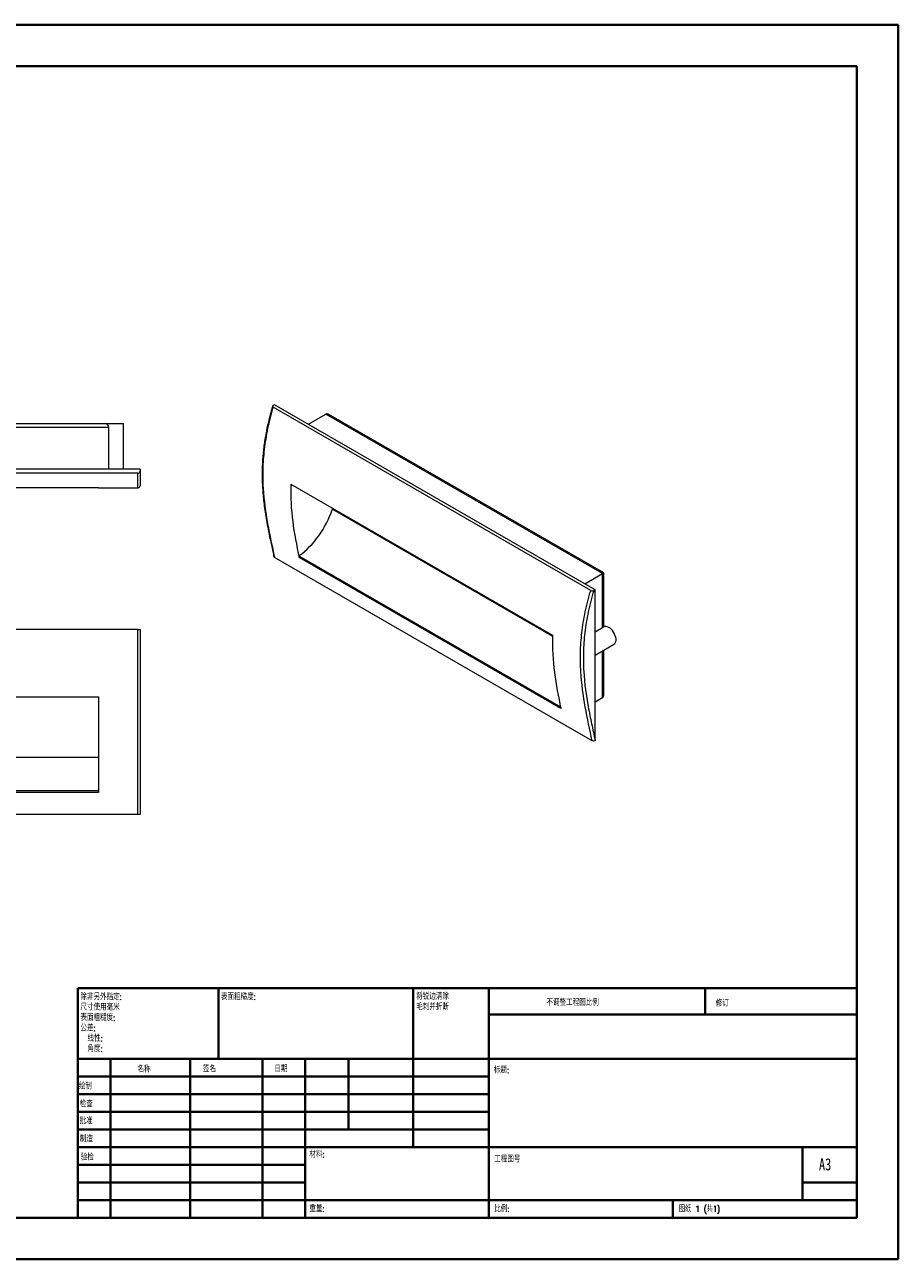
# Model space of a CAD drawing. Header units: millimetres. Extents: x 0 to 420, y 0 to 297.
# Tile 2 of 2: x 210 to 420, y 0 to 297. Entities that reach past the tile are written whole.
import ezdxf

# ---------------------------------------------------------------- set-up
doc = ezdxf.new("R2010")
doc.units = ezdxf.units.MM
doc.styles.add('SLDTEXTSTYLE0', font='TXT', dxfattribs={"width": 0.75, "bigfont": 'bigfont'})
doc.styles.add('SLDTEXTSTYLE1', font='TXT', dxfattribs={"width": 0.75})
doc.styles.add('SLDTEXTSTYLE2', font='TXT', dxfattribs={"width": 0.694444, "bigfont": 'bigfont'})

# ---------------------------------------------------------------- blocks, each defined once
blk = doc.blocks.new('SW_NOTE_0')
at = {"color": 0, "linetype": 'Continuous', "lineweight": 0, "char_height": 1.5, "attachment_point": 1, "style": 'SLDTEXTSTYLE0'}
for s, insert in [('\\M+18FAB锐边\\M+190B4\\M+18F9C', (0, 1.93)), ('\\M+196D1\\M+18E68\\M+19BF3\\M+190DC\\M+19266', (0, -0.57))]:
    blk.add_mtext(s, dxfattribs=dict(at, insert=insert))
blk = doc.blocks.new('SW_NOTE_1')
at = {"color": 0, "linetype": 'Continuous', "lineweight": 0, "char_height": 1.5, "attachment_point": 1, "style": 'SLDTEXTSTYLE0'}
for s, insert in [('\\M+18F9C\\M+194F1另\\M+18A4F\\M+18E77\\M+192E8:', (0, 1.93)), ('\\M+18EDA\\M+190A1\\M+18E67\\M+19770\\M+19F7C\\M+195C4', (0, -0.57)), ('\\M+1955C\\M+196CA\\M+19165糙\\M+19378:', (0, -3.07)), ('\\M+18CF6\\M+18DB7:', (0, -5.57)), ('线\\M+190AB:', (1.69, -8.07)), ('\\M+18A70\\M+19378:', (1.69, -10.57))]:
    blk.add_mtext(s, dxfattribs=dict(at, insert=insert))

msp = doc.modelspace()

# ---------------------------------------------------------------- linework, layer by layer
at = {"color": 7, "linetype": 'Continuous', "lineweight": 40}
for p, q in [((0.08, 297.21), (420.08, 297.21)), ((420.08, 0.21), (420.08, 297.21)), ((25.08, 287.21), (410.08, 287.21)), ((410.08, 287.21), (410.08, 10.21)), ((222.88, 65.46), (410.08, 65.46)), ((222.88, 65.46), (222.88, 10.21)), ((256.68, 48.46), (256.68, 65.46)), ((303.48, 65.46), (303.48, 27.21)), ((321.68, 65.46), (321.68, 10.21)), ((373.68, 59.09), (373.68, 65.46)), ((410.08, 59.09), (321.68, 59.09)), ((410.08, 48.46), (222.88, 48.46)), ((230.68, 48.46), (230.68, 10.21)), ((249.87, 48.46), (249.87, 10.21)), ((267.28, 48.46), (267.28, 10.21)), ((277.48, 10.21), (277.48, 48.46)), ((287.88, 31.46), (287.88, 48.46)), ((321.68, 44.21), (222.88, 44.21)), ((321.68, 39.96), (222.88, 39.96)), ((321.68, 35.71), (222.88, 35.71)), ((321.68, 31.46), (222.88, 31.46)), ((277.48, 27.21), (222.88, 27.21)), ((277.48, 27.21), (410.08, 27.21)), ((397.08, 14.46), (397.08, 27.21)), ((277.48, 22.96), (222.88, 22.96)), ((277.48, 18.71), (222.88, 18.71)), ((410.08, 18.71), (397.08, 18.71)), ((222.88, 14.46), (410.08, 14.46)), ((365.88, 10.21), (365.88, 14.46)), ((25.08, 10.21), (410.08, 10.21)), ((0.08, 0.21), (420.08, 0.21))]:
    msp.add_line(p, q, dxfattribs=at)
at = {"color": 7, "linetype": 'Continuous', "lineweight": 15}
for p, q in [((346.14, 161.09), (269.77, 205.18)), ((270.13, 205.79), (269.8, 205.6)), ((347.2, 161.3), (270.13, 205.79)), ((278.26, 201.1), (282.5, 203.55)), ((348.97, 165.17), (282.5, 203.55)), ((349.26, 165.34), (283.21, 203.48)), ((230.31, 200.31), (136.31, 200.31)), ((137.31, 201.31), (229.31, 201.31)), ((229.31, 201.31), (233.81, 201.31)), ((230.31, 190.31), (230.31, 200.31)), ((233.81, 190.31), (233.81, 201.31)), ((237.81, 190.31), (128.81, 190.31)), ((237.81, 190.31), (237.81, 189.86)), ((237.31, 189.31), (129.31, 189.31)), ((138.81, 185.85), (227.81, 185.85)), ((227.81, 185.81), (237.31, 185.81)), ((274.04, 186.71), (336.97, 150.38)), ((284.05, 180.64), (284.05, 180.93)), ((284.05, 180.64), (336.97, 150.09)), ((275.98, 169.42), (338.88, 133.12)), ((346.49, 124.96), (270.13, 169.05)), ((338.96, 132.69), (276.03, 169.02)), ((344.73, 162.72), (348.97, 165.17)), ((348.97, 152.14), (348.97, 165.17)), ((349.26, 152.42), (349.26, 165.34)), ((347.2, 161.3), (346.87, 161.11)), ((347.2, 125), (347.2, 161.3)), ((237.31, 151.69), (129.31, 151.69)), ((348.97, 152.14), (347.2, 151.12)), ((347.2, 145.55), (351.63, 148.11)), ((349.26, 136.02), (349.26, 146.74)), ((138.81, 135.55), (227.81, 135.55)), ((347.2, 134.35), (348.97, 135.37)), ((138.81, 121.03), (227.81, 121.03)), ((138.81, 113), (227.81, 113)), ((227.81, 112.48), (138.81, 112.48)), ((237.31, 107.19), (129.31, 107.19))]:
    msp.add_line(p, q, dxfattribs=at)
at = {"color": 8, "linetype": 'Continuous', "lineweight": 15}
msp.add_line((348.97, 135.37), (348.97, 146.57), dxfattribs=at)
at = {"color": 7, "linetype": 'Continuous', "lineweight": 15, "flags": 128}
for points in [[(348.97, 165.17), (349.09, 165.25), (349.18, 165.3), (349.24, 165.33), (349.26, 165.34)], [(349.26, 152.5), (349.45, 152.54), (349.74, 152.54), (350.05, 152.47), (350.38, 152.32), (350.7, 152.09), (351.02, 151.81), (351.31, 151.47), (351.57, 151.1), (351.79, 150.69), (351.96, 150.27), (352.08, 149.85), (352.14, 149.44), (352.14, 149.07), (352.08, 148.73), (351.96, 148.45), (351.79, 148.23), (351.63, 148.11)]]:
    msp.add_lwpolyline(points, dxfattribs=at)
at = {"color": 7, "linetype": 'Continuous', "lineweight": 15}
for centre, radius, start, end in [((229.31, 200.31), 1, 0, 90), ((237.31, 186.31), 0.5, 270.3841, 0.0947), ((278.31, 169.49), 2.33, 181.5574, 191.4767), ((341.24, 133.16), 2.33, 181.5574, 191.4767)]:
    msp.add_arc(centre, radius, start, end, dxfattribs=at)
for centre, start_param, end_param in [((283.21, 202.32), 5.497828, 6.283145), ((348.26, 136.59), 3.141552, 3.92695)]:
    msp.add_ellipse(centre, major_axis=(-0.71, 1.22), ratio=0.577335, start_param=start_param, end_param=end_param, dxfattribs=at)
for points, knots in [([(269.65, 205.43), (269.54, 205.06), (269.27, 204.09), (268.87, 202.58), (268.48, 200.94), (268.15, 199.38), (267.87, 197.86), (267.63, 196.29), (267.44, 194.71), (267.29, 193.1), (267.2, 191.48), (267.15, 189.86), (267.15, 188.23), (267.2, 186.6), (267.31, 184.92), (267.46, 183.18), (267.68, 181.35), (267.95, 179.44), (268.29, 177.4), (268.72, 175.17), (269.25, 172.6), (269.69, 170.59), (269.94, 169.39), (269.98, 169.21)], [0, 0, 0, 0, 0.026606, 0.070676, 0.11028, 0.146763, 0.185701, 0.223864, 0.264477, 0.305826, 0.347973, 0.390952, 0.434784, 0.479457, 0.525435, 0.57545, 0.628118, 0.684234, 0.744882, 0.811829, 0.888419, 0.982833, 1, 1, 1, 1]), ([(269.77, 205.18), (269.71, 204.96), (269.65, 204.75), (269.52, 204.32), (269.34, 203.67), (269.17, 203.03), (268.85, 201.75), (268.65, 200.9), (268.3, 199.21), (268.14, 198.37), (267.87, 196.7), (267.75, 195.87), (267.46, 193.42), (267.35, 191.82), (267.27, 188.71), (267.3, 187.18), (267.58, 182.72), (267.98, 179.9), (268.97, 174.41), (269.56, 171.73), (270.13, 169.05)], [0, 0, 0, 0, 0.015625, 0.015625, 0.03125, 0.0625, 0.0625, 0.125, 0.125, 0.1875, 0.1875, 0.25, 0.25, 0.375, 0.375, 0.5, 0.5, 0.75, 0.75, 1, 1, 1, 1]), ([(269.8, 205.6), (269.7, 205.55), (269.64, 205.47), (269.63, 205.31), (269.67, 205.23), (269.77, 205.18)], [0, 0, 0, 0, 0.5, 0.5, 1, 1, 1, 1]), ([(237.31, 189.31), (237.45, 189.31), (237.58, 189.38), (237.76, 189.58), (237.81, 189.72), (237.81, 189.86)], [0, 0, 0, 0, 0.5, 0.5, 1, 1, 1, 1]), ([(237.81, 189.86), (237.81, 189.52), (237.81, 188.84), (237.81, 188.09), (237.81, 187.51), (237.81, 187.09), (237.81, 186.75), (237.81, 186.51), (237.81, 186.37), (237.81, 186.3), (237.81, 186.32), (237.81, 186.32)], [0, 0, 0, 0, 0.147687, 0.295835, 0.407091, 0.518582, 0.630781, 0.743211, 0.858099, 0.973199, 1, 1, 1, 1]), ([(270.13, 169.05), (270.09, 169.07), (270.02, 169.12), (270, 169.18), (269.99, 169.21)], [0, 0, 0, 0, 0.511908, 1, 1, 1, 1]), ([(346.49, 124.96), (345.92, 127.65), (345.34, 130.33), (344.35, 135.83), (343.94, 138.65), (343.67, 143.12), (343.64, 144.64), (343.72, 147.75), (343.83, 149.33), (344.21, 152.58), (344.48, 154.24), (345.02, 156.79), (345.21, 157.65), (345.65, 159.37), (345.88, 160.23), (346.14, 161.09)], [0, 0, 0, 0, 0.25, 0.25, 0.5, 0.5, 0.625, 0.625, 0.75, 0.75, 0.875, 0.875, 0.9375, 0.9375, 1, 1, 1, 1]), ([(346.87, 161.11), (346.75, 160.68), (346.62, 160.24), (346.38, 159.38), (346.27, 158.95), (345.94, 157.67), (345.74, 156.81), (345.2, 154.26), (344.93, 152.6), (344.54, 149.35), (344.43, 147.77), (344.35, 144.66), (344.38, 143.14), (344.65, 138.67), (345.05, 135.86), (345.8, 131.74), (346.07, 130.39), (346.63, 127.69), (346.92, 126.35), (347.2, 125)], [0, 0, 0, 0, 0.03125, 0.03125, 0.0625, 0.0625, 0.125, 0.125, 0.25, 0.25, 0.375, 0.375, 0.5, 0.5, 0.75, 0.75, 0.875, 0.875, 1, 1, 1, 1]), ([(346.14, 161.09), (346.24, 161.04), (346.38, 161.01), (346.65, 161.02), (346.78, 161.05), (346.87, 161.11)], [0, 0, 0, 0, 0.5, 0.5, 1, 1, 1, 1]), ([(237.31, 107.19), (237.31, 110.88), (237.31, 114.58), (237.31, 122.01), (237.31, 125.75), (237.31, 131.42), (237.31, 133.3), (237.31, 137.05), (237.31, 138.92), (237.31, 142.62), (237.31, 144.47), (237.31, 147.21), (237.31, 148.12), (237.31, 149.92), (237.31, 150.81), (237.31, 151.69)], [0, 0, 0, 0, 0.25, 0.25, 0.5, 0.5, 0.625, 0.625, 0.75, 0.75, 0.875, 0.875, 0.9375, 0.9375, 1, 1, 1, 1]), ([(237.31, 151.69), (237.45, 151.69), (237.58, 151.69), (237.76, 151.69), (237.81, 151.69), (237.81, 151.69)], [0, 0, 0, 0, 0.5, 0.5, 1, 1, 1, 1]), ([(237.81, 151.69), (237.81, 151.25), (237.81, 150.81), (237.81, 149.92), (237.81, 149.47), (237.81, 148.13), (237.81, 147.22), (237.81, 144.48), (237.81, 142.64), (237.81, 138.94), (237.81, 137.08), (237.81, 133.33), (237.81, 131.45), (237.81, 125.78), (237.81, 122.05), (237.81, 116.48), (237.81, 114.63), (237.81, 110.93), (237.81, 109.09), (237.81, 107.24)], [0, 0, 0, 0, 0.03125, 0.03125, 0.0625, 0.0625, 0.125, 0.125, 0.25, 0.25, 0.375, 0.375, 0.5, 0.5, 0.75, 0.75, 0.875, 0.875, 1, 1, 1, 1]), ([(349.25, 152.42), (349.25, 152.4), (349.25, 152.37), (349.15, 152.26), (349.02, 152.18), (348.97, 152.14)], [0, 0, 0, 0, 0.280351, 0.685963, 1, 1, 1, 1]), ([(347.2, 124.96), (347.1, 124.91), (346.98, 124.88), (346.72, 124.88), (346.59, 124.91), (346.49, 124.96)], [0, 0, 0, 0, 0.5, 0.5, 1, 1, 1, 1]), ([(237.81, 107.19), (237.8, 107.19), (237.75, 107.19), (237.57, 107.19), (237.44, 107.19), (237.31, 107.19)], [0, 0, 0, 0, 0.5, 0.5, 1, 1, 1, 1])]:
    msp.add_open_spline(points, degree=3, knots=knots, dxfattribs=at)
at = {"color": 8, "linetype": 'Continuous', "lineweight": 15}
msp.add_open_spline([(237.31, 185.83), (237.31, 185.85), (237.31, 185.88), (237.31, 186.19), (237.31, 186.73), (237.31, 187.47), (237.31, 188.34), (237.31, 188.99), (237.31, 189.31)], degree=3, knots=[0, 0, 0, 0, 0.160898, 0.345014, 0.528763, 0.711894, 0.855944, 1, 1, 1, 1], dxfattribs=at)
at = {"color": 7, "linetype": 'Continuous', "lineweight": 15}
for points in [[(274.04, 186.71), (273.84, 180.43), (274.81, 174.88), (276.03, 169.02)], [(275.98, 169.42), (279.67, 172.15), (282.36, 175.89), (284.05, 180.64)], [(336.97, 150.38), (336.77, 144.1), (337.75, 138.55), (338.96, 132.69)], [(227.81, 135.55), (227.81, 128), (227.81, 120.51), (227.81, 112.48)], [(347.2, 125), (347.2, 124.99), (347.2, 124.98), (347.2, 124.96)], [(237.81, 107.24), (237.81, 107.22), (237.81, 107.2), (237.81, 107.19)]]:
    msp.add_open_spline(points, degree=3, dxfattribs=at)

# ---------------------------------------------------------------- block references
at = {"color": 7, "linetype": 'Continuous', "lineweight": 0}
for name, p in [('SW_NOTE_1', (223.47, 62.2)), ('SW_NOTE_0', (304.19, 62.28))]:
    msp.add_blockref(name, p, dxfattribs=at)

# ---------------------------------------------------------------- texts
at = {"color": 7, "linetype": 'Continuous', "lineweight": 0, "attachment_point": 1}
for s, insert, char_height, style in [('\\M+1955C\\M+196CA\\M+19165糙\\M+19378:', (257.25, 64.13), 1.5, 'SLDTEXTSTYLE0'), ('\\M+19573调\\M+190AE\\M+18D48\\M+192F6图\\M+194E4\\M+197E1', (335.49, 62.75), 1.5, 'SLDTEXTSTYLE0'), ('\\M+18F43订', (376.21, 62.55), 1.5, 'SLDTEXTSTYLE0'), ('\\M+196BC\\M+18FCC', (237.2, 46.72), 1.5, 'SLDTEXTSTYLE0'), ('签\\M+196BC', (252.91, 46.78), 1.5, 'SLDTEXTSTYLE0'), ('\\M+193FA\\M+18AFA', (270.09, 46.79), 1.5, 'SLDTEXTSTYLE0'), ('标题:', (322.84, 46.49), 1.5, 'SLDTEXTSTYLE0'), ('绘\\M+190A7', (223.09, 42.64), 1.5, 'SLDTEXTSTYLE0'), ('检查', (223.29, 38.37), 1.5, 'SLDTEXTSTYLE0'), ('\\M+194E1\\M+18F79', (223.28, 34.28), 1.5, 'SLDTEXTSTYLE0'), ('\\M+190A7\\M+191A2', (223.33, 29.95), 1.5, 'SLDTEXTSTYLE0'), ('验检', (223.55, 25.56), 1.5, 'SLDTEXTSTYLE0'), ('\\M+18DDE\\M+197BF:', (278.52, 26.2), 1.5, 'SLDTEXTSTYLE0'), ('\\M+18D48\\M+192F6图\\M+18D86', (322.95, 25.08), 1.5, 'SLDTEXTSTYLE0'), ('A3', (401, 24.52), 2.91, 'SLDTEXTSTYLE1'), ('\\M+18F64\\M+197CA:', (278.5, 13.16), 1.4986, 'SLDTEXTSTYLE0'), ('\\M+194E4\\M+197E1:', (322.95, 13.11), 1.5, 'SLDTEXTSTYLE0'), ('图纸 1 (\\M+18BA41)', (367.36, 13.11), 1.5, 'SLDTEXTSTYLE2')]:
    msp.add_mtext(s, dxfattribs=dict(at, insert=insert, char_height=char_height, style=style))

doc.saveas('drawing.dxf')
